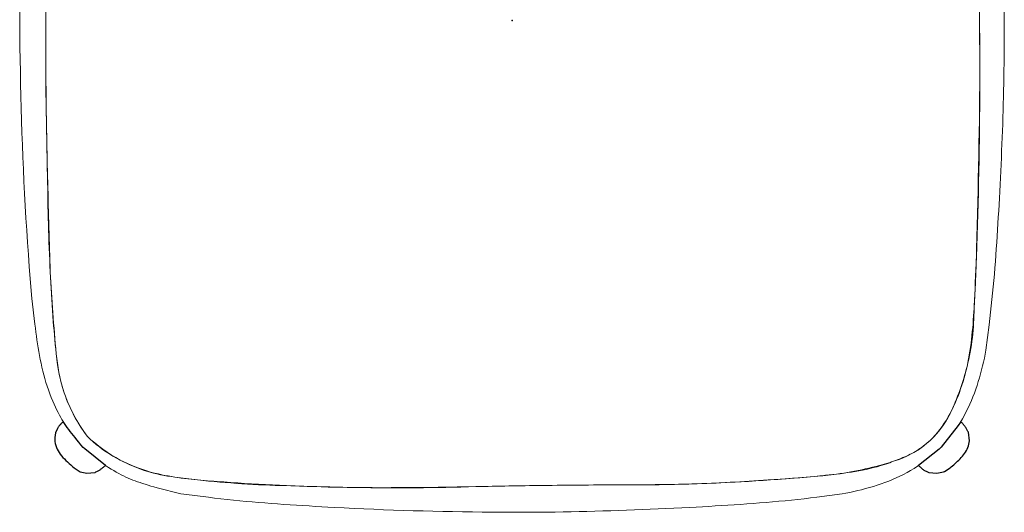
# Model space of a CAD drawing. Header units: metres. Extents: x -0.36 to 0.36, y -1.31 to 0.47.
# Tile 1 of 5: x -0.31 to 0.31, y -1.31 to -1. Entities that reach past the tile are written whole.
import ezdxf

# ---------------------------------------------------------------- set-up
doc = ezdxf.new("R2010")
doc.units = ezdxf.units.M
doc.header["$MEASUREMENT"] = 0
for name, color, linetype in [('72_VITRA_HRESID_D2_CH_FOOT', 7, 'Continuous'), ('72_VITRA_HRESID_D2SNAP', 7, 'Continuous'), ('72_VITRA_INSERT', 7, 'Continuous')]:
    doc.layers.add(name, color=color, linetype=linetype)
doc.layers.add('72_VITRA_HRESID_D2_CH_SEAT', color=7, linetype='Continuous', lineweight=5)

# ---------------------------------------------------------------- blocks, each defined once
blk = doc.blocks.new('72_VITRA_HRESID_D2_GRAND_RELAX_OTTOMAN_FOOT')
at = {"layer": '72_VITRA_HRESID_D2_CH_FOOT'}
for p, q in [((-0.276394, 0.284454), (-0.277763, 0.283308)), ((-0.275003, 0.285541), (-0.276394, 0.284454)), ((-0.273606, 0.286565), (-0.275003, 0.285541)), ((-0.27222, 0.287526), (-0.273606, 0.286565)), ((-0.27086, 0.288419), (-0.27222, 0.287526)), ((-0.270011, 0.288557), (-0.27086, 0.288419)), ((-0.269181, 0.288683), (-0.270011, 0.288557)), ((-0.268368, 0.288794), (-0.269181, 0.288683)), ((-0.267571, 0.288887), (-0.268368, 0.288794)), ((-0.266789, 0.28896), (-0.267571, 0.288887)), ((-0.266021, 0.289009), (-0.266789, 0.28896)), ((-0.265266, 0.289032), (-0.266021, 0.289009)), ((-0.264524, 0.289026), (-0.265266, 0.289032)), ((-0.263791, 0.288988), (-0.264524, 0.289026)), ((-0.263069, 0.288915), (-0.263791, 0.288988)), ((-0.262356, 0.288805), (-0.263069, 0.288915)), ((-0.26165, 0.288653), (-0.262356, 0.288805)), ((-0.260951, 0.288459), (-0.26165, 0.288653)), ((-0.260258, 0.288218), (-0.260951, 0.288459)), ((-0.259569, 0.287928), (-0.260258, 0.288218)), ((-0.258884, 0.287586), (-0.259569, 0.287928)), ((-0.258202, 0.28719), (-0.258884, 0.287586)), ((-0.257522, 0.286735), (-0.258202, 0.28719)), ((-0.256841, 0.286221), (-0.257522, 0.286735)), ((-0.25616, 0.285642), (-0.256841, 0.286221)), ((-0.25202, 0.280984), (-0.25616, 0.285642)), ((0.253608, 0.283861), (0.253414, 0.283477)), ((0.253867, 0.284241), (0.253608, 0.283861)), ((0.254184, 0.284615), (0.253867, 0.284241)), ((0.254553, 0.284983), (0.254184, 0.284615)), ((0.254965, 0.285343), (0.254553, 0.284983)), ((0.255415, 0.285694), (0.254965, 0.285343)), ((0.255893, 0.286035), (0.255415, 0.285694)), ((0.256395, 0.286364), (0.255893, 0.286035)), ((0.256912, 0.28668), (0.256395, 0.286364)), ((0.257438, 0.286982), (0.256912, 0.28668)), ((0.257964, 0.287269), (0.257438, 0.286982)), ((0.258485, 0.28754), (0.257964, 0.287269)), ((0.258993, 0.287792), (0.258485, 0.28754)), ((0.259481, 0.288026), (0.258993, 0.287792)), ((0.259942, 0.288239), (0.259481, 0.288026)), ((0.260368, 0.288431), (0.259942, 0.288239)), ((0.260753, 0.2886), (0.260368, 0.288431)), ((0.261089, 0.288745), (0.260753, 0.2886)), ((0.261625, 0.288798), (0.261089, 0.288745)), ((0.262145, 0.288854), (0.261625, 0.288798)), ((0.262649, 0.288913), (0.262145, 0.288854)), ((0.26314, 0.288972), (0.262649, 0.288913)), ((0.263619, 0.289029), (0.26314, 0.288972)), ((0.264089, 0.289083), (0.263619, 0.289029)), ((0.264549, 0.289132), (0.264089, 0.289083)), ((0.265004, 0.289174), (0.264549, 0.289132)), ((0.265453, 0.289206), (0.265004, 0.289174)), ((0.265899, 0.289227), (0.265453, 0.289206)), ((0.266344, 0.289236), (0.265899, 0.289227)), ((0.266789, 0.28923), (0.266344, 0.289236)), ((0.267236, 0.289206), (0.266789, 0.28923)), ((0.267687, 0.289165), (0.267236, 0.289206)), ((0.268143, 0.289103), (0.267687, 0.289165)), ((0.268606, 0.289018), (0.268143, 0.289103)), ((0.269077, 0.28891), (0.268606, 0.289018)), ((0.26956, 0.288775), (0.269077, 0.28891)), ((0.270054, 0.288612), (0.26956, 0.288775)), ((0.270562, 0.288419), (0.270054, 0.288612)), ((0.274155, 0.286132), (0.270562, 0.288419)), ((0.274903, 0.285469), (0.274155, 0.286132)), ((0.275678, 0.28479), (0.274903, 0.285469)), ((0.276472, 0.284094), (0.275678, 0.28479)), ((0.277279, 0.283382), (0.276472, 0.284094)), ((-0.282698, 0.278186), (-0.283716, 0.276784)), ((-0.281577, 0.279542), (-0.282698, 0.278186)), ((-0.28037, 0.28085), (-0.281577, 0.279542)), ((-0.279094, 0.282106), (-0.28037, 0.28085)), ((-0.277763, 0.283308), (-0.279094, 0.282106)), ((-0.268764, 0.267939), (-0.254405, 0.27946)), ((-0.254405, 0.27946), (-0.252266, 0.280836)), ((-0.252266, 0.280836), (-0.25202, 0.280984)), ((0.253414, 0.283477), (0.252478, 0.280507)), ((0.252478, 0.280507), (0.252652, 0.280394)), ((0.252652, 0.280394), (0.253879, 0.279556)), ((0.253879, 0.279556), (0.255089, 0.278694)), ((0.255089, 0.278694), (0.256296, 0.277799)), ((0.256296, 0.277799), (0.257514, 0.276867)), ((0.278092, 0.282651), (0.277279, 0.283382)), ((0.278905, 0.281902), (0.278092, 0.282651)), ((0.279711, 0.281134), (0.278905, 0.281902)), ((0.280502, 0.280345), (0.279711, 0.281134)), ((0.281271, 0.279535), (0.280502, 0.280345)), ((0.282013, 0.278702), (0.281271, 0.279535)), ((0.282721, 0.277847), (0.282013, 0.278702)), ((0.283387, 0.276968), (0.282721, 0.277847)), ((-0.285997, 0.272328), (-0.286446, 0.270769)), ((-0.285382, 0.273852), (-0.285997, 0.272328)), ((-0.284616, 0.275338), (-0.285382, 0.273852)), ((-0.283716, 0.276784), (-0.284616, 0.275338)), ((0.257514, 0.276867), (0.258757, 0.275892)), ((0.258757, 0.275892), (0.26004, 0.274866)), ((0.26004, 0.274866), (0.261376, 0.273785)), ((0.261376, 0.273785), (0.26278, 0.272641)), ((0.26278, 0.272641), (0.264266, 0.271428)), ((0.284004, 0.276065), (0.283387, 0.276968)), ((0.284567, 0.275136), (0.284004, 0.276065)), ((0.285068, 0.274181), (0.284567, 0.275136)), ((0.2855, 0.273199), (0.285068, 0.274181)), ((0.285856, 0.272189), (0.2855, 0.273199)), ((0.28613, 0.27115), (0.285856, 0.272189)), ((-0.286712, 0.269176), (-0.286779, 0.267554)), ((-0.286779, 0.267554), (-0.286632, 0.265904)), ((-0.286446, 0.270769), (-0.286712, 0.269176)), ((-0.286632, 0.265904), (-0.286254, 0.26423)), ((-0.272416, 0.264021), (-0.270633, 0.266004)), ((-0.270633, 0.266004), (-0.268764, 0.267939)), ((0.264266, 0.271428), (0.265848, 0.270142)), ((0.265848, 0.270142), (0.267541, 0.268774)), ((0.267541, 0.268774), (0.268543, 0.267772)), ((0.268543, 0.267772), (0.278851, 0.254725)), ((0.285915, 0.26392), (0.286405, 0.268983)), ((0.286315, 0.270082), (0.28613, 0.27115)), ((0.286405, 0.268983), (0.286315, 0.270082)), ((-0.286254, 0.26423), (-0.28563, 0.262533)), ((-0.28563, 0.262533), (-0.284742, 0.260817)), ((-0.284742, 0.260817), (-0.28458, 0.260554)), ((-0.28458, 0.260554), (-0.284407, 0.260295)), ((-0.284407, 0.260295), (-0.284225, 0.260037)), ((-0.284225, 0.260037), (-0.284034, 0.259783)), ((-0.284034, 0.259783), (-0.283834, 0.259531)), ((-0.283834, 0.259531), (-0.283628, 0.259282)), ((-0.283628, 0.259282), (-0.283416, 0.259036)), ((-0.277289, 0.257805), (-0.275742, 0.259919)), ((-0.275742, 0.259919), (-0.274118, 0.261992)), ((-0.274118, 0.261992), (-0.272416, 0.264021)), ((0.282883, 0.258862), (0.28322, 0.259242)), ((0.28322, 0.259242), (0.283551, 0.259629)), ((0.283551, 0.259629), (0.283871, 0.260023)), ((0.283871, 0.260023), (0.284179, 0.260425)), ((0.284179, 0.260425), (0.284472, 0.260834)), ((0.284472, 0.260834), (0.284748, 0.261252)), ((0.284748, 0.261252), (0.285005, 0.261677)), ((0.285005, 0.261677), (0.28524, 0.262109)), ((0.28524, 0.262109), (0.285451, 0.26255)), ((0.285451, 0.26255), (0.285635, 0.262998)), ((0.285635, 0.262998), (0.285791, 0.263455)), ((0.285791, 0.263455), (0.285915, 0.26392)), ((-0.283416, 0.259036), (-0.283198, 0.258792)), ((-0.283198, 0.258792), (-0.282976, 0.258551)), ((-0.282976, 0.258551), (-0.28275, 0.258312)), ((-0.28275, 0.258312), (-0.282522, 0.258077)), ((-0.282522, 0.258077), (-0.282292, 0.257844)), ((-0.282292, 0.257844), (-0.282062, 0.257614)), ((-0.282062, 0.257614), (-0.281831, 0.257386)), ((-0.281831, 0.257386), (-0.281601, 0.257162)), ((-0.281601, 0.257162), (-0.281373, 0.25694)), ((-0.281373, 0.25694), (-0.281147, 0.256721)), ((-0.281147, 0.256721), (-0.280925, 0.256505)), ((-0.280925, 0.256505), (-0.280708, 0.256291)), ((-0.280708, 0.256291), (-0.279268, 0.254861)), ((-0.279268, 0.254861), (-0.278763, 0.255649)), ((-0.278763, 0.255649), (-0.277289, 0.257805)), ((0.278851, 0.254725), (0.281166, 0.257072)), ((0.281166, 0.257072), (0.281505, 0.257416)), ((0.281505, 0.257416), (0.281849, 0.257767)), ((0.281849, 0.257767), (0.282195, 0.258125)), ((0.282195, 0.258125), (0.28254, 0.25849)), ((0.28254, 0.25849), (0.282883, 0.258862)), ((-0.282739, -0.252867), (-0.282924, -0.253056)), ((-0.282518, -0.252643), (-0.282739, -0.252867)), ((-0.282255, -0.252375), (-0.282518, -0.252643)), ((-0.281945, -0.252057), (-0.282255, -0.252375)), ((-0.281579, -0.25168), (-0.281945, -0.252057)), ((-0.281407, -0.2515), (-0.281579, -0.25168)), ((-0.281369, -0.251562), (-0.281407, -0.2515)), ((-0.280551, -0.25282), (-0.281369, -0.251562)), ((-0.279713, -0.254048), (-0.280551, -0.25282)), ((0.280741, -0.251887), (0.279396, -0.254018)), ((0.280969, -0.251502), (0.280741, -0.251887)), ((0.281116, -0.251655), (0.280969, -0.251502)), ((0.281454, -0.252011), (0.281116, -0.251655)), ((0.281782, -0.252365), (0.281454, -0.252011)), ((0.282099, -0.252716), (0.281782, -0.252365)), ((0.282407, -0.253068), (0.282099, -0.252716)), ((-0.286212, -0.258556), (-0.286503, -0.260036)), ((-0.285069, -0.255943), (-0.286212, -0.258556)), ((-0.284753, -0.255485), (-0.285069, -0.255943)), ((-0.284487, -0.255096), (-0.284753, -0.255485)), ((-0.284262, -0.254768), (-0.284487, -0.255096)), ((-0.284073, -0.254492), (-0.284262, -0.254768)), ((-0.283914, -0.25426), (-0.284073, -0.254492)), ((-0.283778, -0.254065), (-0.283914, -0.25426)), ((-0.283658, -0.253899), (-0.283778, -0.254065)), ((-0.283549, -0.253753), (-0.283658, -0.253899)), ((-0.283443, -0.25362), (-0.283549, -0.253753)), ((-0.283334, -0.253492), (-0.283443, -0.25362)), ((-0.283215, -0.253361), (-0.283334, -0.253492)), ((-0.283081, -0.253218), (-0.283215, -0.253361)), ((-0.282924, -0.253056), (-0.283081, -0.253218)), ((-0.278851, -0.255258), (-0.279713, -0.254048)), ((-0.277956, -0.256465), (-0.278851, -0.255258)), ((-0.277024, -0.257683), (-0.277956, -0.256465)), ((-0.276049, -0.258926), (-0.277024, -0.257683)), ((-0.275023, -0.260209), (-0.276049, -0.258926)), ((0.279396, -0.254018), (0.26871, -0.267543)), ((0.282705, -0.25342), (0.282407, -0.253068)), ((0.282995, -0.253774), (0.282705, -0.25342)), ((0.283277, -0.254133), (0.282995, -0.253774)), ((0.283551, -0.254496), (0.283277, -0.254133)), ((0.283818, -0.254866), (0.283551, -0.254496)), ((0.284078, -0.255244), (0.283818, -0.254866)), ((0.284332, -0.255632), (0.284078, -0.255244)), ((0.284581, -0.25603), (0.284332, -0.255632)), ((0.284824, -0.25644), (0.284581, -0.25603)), ((0.285062, -0.256863), (0.284824, -0.25644)), ((0.285295, -0.257302), (0.285062, -0.256863)), ((0.285525, -0.257757), (0.285295, -0.257302)), ((0.285751, -0.258229), (0.285525, -0.257757)), ((0.286405, -0.263619), (0.285751, -0.258229)), ((-0.286661, -0.261454), (-0.286693, -0.262815)), ((-0.286693, -0.262815), (-0.286605, -0.26412)), ((-0.286503, -0.260036), (-0.286661, -0.261454)), ((-0.286605, -0.26412), (-0.286405, -0.265375)), ((-0.273942, -0.261545), (-0.275023, -0.260209)), ((-0.272798, -0.262949), (-0.273942, -0.261545)), ((-0.271586, -0.264435), (-0.272798, -0.262949)), ((-0.270299, -0.266017), (-0.271586, -0.264435)), ((0.286133, -0.265761), (0.286316, -0.264705)), ((0.286316, -0.264705), (0.286405, -0.263619)), ((-0.286405, -0.265375), (-0.286099, -0.266583)), ((-0.286099, -0.266583), (-0.285695, -0.267748)), ((-0.285695, -0.267748), (-0.285199, -0.268872)), ((-0.285199, -0.268872), (-0.284618, -0.269961)), ((-0.284618, -0.269961), (-0.28396, -0.271017)), ((-0.28396, -0.271017), (-0.28323, -0.272044)), ((-0.268931, -0.26771), (-0.270299, -0.266017)), ((-0.26793, -0.268711), (-0.268931, -0.26771)), ((-0.254973, -0.27901), (-0.26793, -0.268711)), ((0.267374, -0.268878), (0.254566, -0.278998)), ((0.26871, -0.267543), (0.267374, -0.268878)), ((0.283422, -0.271529), (0.284032, -0.270632)), ((0.284032, -0.270632), (0.284588, -0.26971)), ((0.284588, -0.26971), (0.285082, -0.268763)), ((0.285082, -0.268763), (0.285509, -0.26779)), ((0.285509, -0.26779), (0.285861, -0.266789)), ((0.285861, -0.266789), (0.286133, -0.265761)), ((-0.28323, -0.272044), (-0.282437, -0.273047)), ((-0.282437, -0.273047), (-0.281586, -0.274028)), ((-0.281586, -0.274028), (-0.280686, -0.274991)), ((-0.280686, -0.274991), (-0.279742, -0.27594)), ((-0.279742, -0.27594), (-0.278761, -0.276879)), ((-0.278761, -0.276879), (-0.277752, -0.277811)), ((0.277397, -0.277891), (0.278199, -0.277167)), ((0.278199, -0.277167), (0.279, -0.276425)), ((0.279, -0.276425), (0.279794, -0.275663)), ((0.279794, -0.275663), (0.280575, -0.27488)), ((0.280575, -0.27488), (0.281334, -0.274076)), ((0.281334, -0.274076), (0.282067, -0.27325)), ((0.282067, -0.27325), (0.282765, -0.272401)), ((0.282765, -0.272401), (0.283422, -0.271529)), ((-0.277752, -0.277811), (-0.27672, -0.27874)), ((-0.27672, -0.27874), (-0.275672, -0.27967)), ((-0.275672, -0.27967), (-0.274616, -0.280605)), ((-0.274616, -0.280605), (-0.270696, -0.283055)), ((-0.270696, -0.283055), (-0.266613, -0.283871)), ((-0.266613, -0.283871), (-0.26155, -0.283381)), ((-0.26155, -0.283381), (-0.261387, -0.283381)), ((-0.261387, -0.283381), (-0.260871, -0.283134)), ((-0.260871, -0.283134), (-0.260386, -0.282892)), ((-0.260386, -0.282892), (-0.259928, -0.282654)), ((-0.259928, -0.282654), (-0.259495, -0.282418)), ((-0.259495, -0.282418), (-0.259084, -0.282182)), ((-0.259084, -0.282182), (-0.258692, -0.281946)), ((-0.258692, -0.281946), (-0.258315, -0.281707)), ((-0.258315, -0.281707), (-0.257952, -0.281464)), ((-0.257952, -0.281464), (-0.257599, -0.281215)), ((-0.257599, -0.281215), (-0.257252, -0.280959)), ((-0.257252, -0.280959), (-0.256911, -0.280695)), ((-0.256911, -0.280695), (-0.25657, -0.28042)), ((-0.25657, -0.28042), (-0.256228, -0.280133)), ((-0.256228, -0.280133), (-0.255882, -0.279833)), ((-0.255882, -0.279833), (-0.255528, -0.279518)), ((-0.255528, -0.279518), (-0.255164, -0.279187)), ((-0.255164, -0.279187), (-0.254973, -0.27901)), ((0.254566, -0.278998), (0.254814, -0.279247)), ((0.254814, -0.279247), (0.255178, -0.279604)), ((0.255178, -0.279604), (0.255548, -0.279958)), ((0.255548, -0.279958), (0.255925, -0.280308)), ((0.255925, -0.280308), (0.25631, -0.280652)), ((0.25631, -0.280652), (0.256701, -0.280986)), ((0.256701, -0.280986), (0.257101, -0.28131)), ((0.257101, -0.28131), (0.257508, -0.281621)), ((0.257508, -0.281621), (0.257924, -0.281916)), ((0.257924, -0.281916), (0.258349, -0.282195)), ((0.258349, -0.282195), (0.258782, -0.282453)), ((0.258782, -0.282453), (0.259224, -0.282691)), ((0.259224, -0.282691), (0.259676, -0.282904)), ((0.259676, -0.282904), (0.260137, -0.283092)), ((0.260137, -0.283092), (0.260608, -0.283252)), ((0.260608, -0.283252), (0.261089, -0.283381)), ((0.261089, -0.283381), (0.265989, -0.283871)), ((0.265989, -0.283871), (0.270236, -0.283055)), ((0.270236, -0.283055), (0.270726, -0.282891)), ((0.270726, -0.282891), (0.274319, -0.280605)), ((0.274319, -0.280605), (0.275055, -0.279951)), ((0.275055, -0.279951), (0.275818, -0.279282)), ((0.275818, -0.279282), (0.276601, -0.278595)), ((0.276601, -0.278595), (0.277397, -0.277891))]:
    blk.add_line(p, q, dxfattribs=at)
at = {"layer": '72_VITRA_HRESID_D2SNAP'}
blk.add_point((0, 0), dxfattribs=at)
blk = doc.blocks.new('72_VITRA_HRESID_D2_GRAND_RELAX_OTTOMAN_SEAT')
at = {"layer": '72_VITRA_HRESID_D2_CH_SEAT'}
for p, q in [((-0.292358, -0.004845), (-0.292354, 0.001164)), ((0.292753, 0.003287), (0.292837, -0.004034)), ((-0.292358, -0.004845), (-0.292363, -0.010853)), ((0.292837, -0.004034), (0.292894, -0.011355)), ((-0.292363, -0.010853), (-0.292327, -0.022868)), ((0.292894, -0.011355), (0.292924, -0.018677)), ((-0.292327, -0.022868), (-0.292251, -0.03488)), ((0.292924, -0.018677), (0.292931, -0.025999)), ((0.292931, -0.025999), (0.292914, -0.033322)), ((-0.292251, -0.03488), (-0.29214, -0.046888)), ((0.292914, -0.033322), (0.292875, -0.040645)), ((0.292817, -0.047968), (0.292875, -0.040645)), ((-0.29214, -0.046888), (-0.292099, -0.050527)), ((0.292741, -0.055291), (0.292817, -0.047968)), ((-0.292099, -0.050527), (-0.292053, -0.054166)), ((-0.292053, -0.054166), (-0.292002, -0.057804)), ((0.292647, -0.062614), (0.292741, -0.055291)), ((-0.292002, -0.057804), (-0.291946, -0.061443)), ((-0.291946, -0.061443), (-0.291886, -0.065081)), ((-0.291886, -0.065081), (-0.291821, -0.068719)), ((0.292537, -0.069937), (0.292647, -0.062614)), ((-0.291821, -0.068719), (-0.291754, -0.072357)), ((-0.291754, -0.072357), (-0.291682, -0.075995)), ((0.292414, -0.07726), (0.292537, -0.069937)), ((-0.291682, -0.075995), (-0.291608, -0.079633)), ((-0.291608, -0.079633), (-0.29153, -0.08327)), ((0.292278, -0.084583), (0.292414, -0.07726)), ((-0.29153, -0.08327), (-0.291449, -0.086908)), ((0.292131, -0.091905), (0.292278, -0.084583)), ((-0.291449, -0.086908), (-0.291367, -0.090546)), ((-0.291367, -0.090546), (-0.291282, -0.094184)), ((0.291975, -0.099227), (0.292131, -0.091905)), ((-0.291282, -0.094184), (-0.291195, -0.097821)), ((-0.291195, -0.097821), (-0.291106, -0.101459)), ((-0.291106, -0.101459), (-0.291016, -0.105097)), ((0.29181, -0.106549), (0.291975, -0.099227)), ((-0.291016, -0.105097), (-0.290925, -0.108734)), ((-0.290925, -0.108734), (-0.290833, -0.112372)), ((0.291639, -0.11387), (0.29181, -0.106549)), ((-0.290833, -0.112372), (-0.29074, -0.11601)), ((-0.29074, -0.11601), (-0.290647, -0.119648)), ((0.291462, -0.12119), (0.291639, -0.11387)), ((-0.290647, -0.119648), (-0.290559, -0.123102)), ((-0.290559, -0.123102), (-0.290471, -0.126558)), ((0.291282, -0.12851), (0.291462, -0.12119)), ((-0.290471, -0.126558), (-0.290381, -0.130014)), ((0.2911, -0.135829), (0.291282, -0.12851)), ((-0.290381, -0.130014), (-0.29029, -0.13347)), ((-0.29029, -0.13347), (-0.290195, -0.136927)), ((-0.290195, -0.136927), (-0.290095, -0.140384)), ((-0.290095, -0.140384), (-0.28999, -0.143841)), ((0.290917, -0.143148), (0.2911, -0.135829)), ((-0.28999, -0.143841), (-0.289878, -0.147299)), ((-0.289878, -0.147299), (-0.289758, -0.150756)), ((0.290776, -0.148363), (0.290825, -0.146625)), ((0.290825, -0.146625), (0.290872, -0.144887)), ((0.290872, -0.144887), (0.290917, -0.143148)), ((-0.289758, -0.150756), (-0.28963, -0.154212)), ((-0.28963, -0.154212), (-0.289492, -0.157668)), ((0.290612, -0.153575), (0.290552, -0.155311)), ((0.290669, -0.151838), (0.290612, -0.153575)), ((0.290723, -0.150101), (0.290669, -0.151838)), ((0.290776, -0.148363), (0.290723, -0.150101)), ((-0.289343, -0.161124), (-0.289492, -0.157668)), ((0.290424, -0.158783), (0.290355, -0.160519)), ((0.290489, -0.157047), (0.290424, -0.158783)), ((0.290552, -0.155311), (0.290489, -0.157047)), ((-0.289183, -0.164579), (-0.289343, -0.161124)), ((-0.289009, -0.168033), (-0.289183, -0.164579)), ((0.290132, -0.165726), (0.290051, -0.167462)), ((0.290209, -0.163991), (0.290132, -0.165726)), ((0.290284, -0.162255), (0.290209, -0.163991)), ((0.290355, -0.160519), (0.290284, -0.162255)), ((-0.288821, -0.171486), (-0.289009, -0.168033)), ((-0.288617, -0.174938), (-0.288821, -0.171486)), ((0.28979, -0.172669), (0.289696, -0.174405)), ((0.28988, -0.170933), (0.28979, -0.172669)), ((0.289967, -0.169198), (0.28988, -0.170933)), ((0.290051, -0.167462), (0.289967, -0.169198)), ((-0.288398, -0.178388), (-0.288617, -0.174938)), ((-0.288162, -0.181838), (-0.288398, -0.178388)), ((0.289497, -0.177878), (0.289349, -0.18035)), ((0.289598, -0.176142), (0.289497, -0.177878)), ((0.289696, -0.174405), (0.289598, -0.176142)), ((-0.287906, -0.185285), (-0.288162, -0.181838)), ((0.289031, -0.185281), (0.289194, -0.182817)), ((0.289194, -0.182817), (0.289349, -0.18035)), ((-0.287632, -0.188731), (-0.287906, -0.185285)), ((-0.287402, -0.191546), (-0.287632, -0.188731)), ((0.288465, -0.192648), (0.28867, -0.190196)), ((0.28867, -0.190196), (0.288858, -0.187741)), ((0.288858, -0.187741), (0.289031, -0.185281)), ((-0.287172, -0.194394), (-0.287402, -0.191546)), ((-0.286934, -0.197268), (-0.287172, -0.194394)), ((-0.286683, -0.200165), (-0.286934, -0.197268)), ((0.287997, -0.197537), (0.288242, -0.195095)), ((0.288242, -0.195095), (0.288465, -0.192648)), ((-0.286413, -0.20308), (-0.286683, -0.200165)), ((-0.286117, -0.206007), (-0.286413, -0.20308)), ((0.287105, -0.204838), (0.287431, -0.202409)), ((0.287431, -0.202409), (0.287728, -0.199976)), ((0.287728, -0.199976), (0.287997, -0.197537)), ((-0.285791, -0.208941), (-0.286117, -0.206007)), ((-0.285791, -0.208941), (-0.285427, -0.211878)), ((0.285923, -0.212095), (0.286354, -0.209681)), ((0.286354, -0.209681), (0.286747, -0.207262)), ((0.286747, -0.207262), (0.287105, -0.204838)), ((-0.285427, -0.211878), (-0.285019, -0.214812)), ((-0.285019, -0.214812), (-0.284563, -0.217739)), ((0.284938, -0.216907), (0.285452, -0.214504)), ((0.285452, -0.214504), (0.285923, -0.212095)), ((-0.284563, -0.217739), (-0.28405, -0.220654)), ((-0.28405, -0.220654), (-0.283476, -0.223551)), ((0.283771, -0.221698), (0.283113, -0.224086)), ((0.284378, -0.219306), (0.283771, -0.221698)), ((0.284938, -0.216907), (0.284378, -0.219306)), ((-0.283476, -0.223551), (-0.282835, -0.226426)), ((-0.282835, -0.226426), (-0.28212, -0.229273)), ((0.282401, -0.226467), (0.281676, -0.228742)), ((0.283113, -0.224086), (0.282401, -0.226467)), ((0.280113, -0.23327), (0.27927, -0.235516)), ((0.280914, -0.23101), (0.280113, -0.23327)), ((0.281676, -0.228742), (0.280914, -0.23101)), ((0.277447, -0.239956), (0.276461, -0.242142)), ((0.278382, -0.237746), (0.277447, -0.239956)), ((0.27927, -0.235516), (0.278382, -0.237746)), ((0.273176, -0.248519), (0.274328, -0.246427)), ((0.275422, -0.2443), (0.274328, -0.246427)), ((0.276461, -0.242142), (0.275422, -0.2443)), ((0.269342, -0.254548), (0.270686, -0.252583)), ((0.270686, -0.252583), (0.271963, -0.250572)), ((0.271963, -0.250572), (0.273176, -0.248519)), ((0.264888, -0.260131), (0.266446, -0.258325)), ((0.266446, -0.258325), (0.26793, -0.256463)), ((0.26793, -0.256463), (0.269342, -0.254548)), ((-0.264594, -0.262467), (-0.266419, -0.260704)), ((-0.262701, -0.264177), (-0.264594, -0.262467)), ((-0.26075, -0.265827), (-0.262701, -0.264177)), ((0.257857, -0.266708), (0.259739, -0.265167)), ((0.259739, -0.265167), (0.261537, -0.263555)), ((0.261537, -0.263555), (0.263252, -0.261875)), ((0.263252, -0.261875), (0.264888, -0.260131)), ((-0.258744, -0.267415), (-0.26075, -0.265827)), ((-0.256686, -0.268943), (-0.258744, -0.267415)), ((-0.254579, -0.270409), (-0.256686, -0.268943)), ((-0.252426, -0.271814), (-0.254579, -0.270409)), ((0.250428, -0.27146), (0.251532, -0.270862)), ((0.251532, -0.270862), (0.252624, -0.270239)), ((0.252624, -0.270239), (0.253702, -0.269591)), ((0.253702, -0.269591), (0.254765, -0.268915)), ((0.254765, -0.268915), (0.255812, -0.26821)), ((0.255812, -0.26821), (0.256843, -0.267475)), ((0.256843, -0.267475), (0.257857, -0.266708)), ((-0.250231, -0.273158), (-0.252426, -0.271814)), ((-0.247996, -0.274439), (-0.250231, -0.273158)), ((-0.245725, -0.275659), (-0.247996, -0.274439)), ((-0.245725, -0.275659), (-0.24342, -0.276817)), ((-0.24342, -0.276817), (-0.241085, -0.277912)), ((0.236504, -0.277305), (0.235316, -0.277728)), ((0.237691, -0.276878), (0.236504, -0.277305)), ((0.238876, -0.276445), (0.237691, -0.276878)), ((0.238876, -0.276445), (0.240059, -0.276005)), ((0.240059, -0.276005), (0.241238, -0.275556)), ((0.241238, -0.275556), (0.242412, -0.275097)), ((0.242412, -0.275097), (0.243581, -0.274626)), ((0.243581, -0.274626), (0.244744, -0.274141)), ((0.244744, -0.274141), (0.245899, -0.273641)), ((0.245899, -0.273641), (0.247046, -0.273124)), ((0.247046, -0.273124), (0.248184, -0.27259)), ((0.248184, -0.27259), (0.249311, -0.272035)), ((0.249311, -0.272035), (0.250428, -0.27146)), ((-0.241085, -0.277912), (-0.238723, -0.278945)), ((-0.238723, -0.278945), (-0.236336, -0.279915)), ((-0.236336, -0.279915), (-0.233928, -0.280822)), ((-0.233928, -0.280822), (-0.231503, -0.281666)), ((-0.231503, -0.281666), (-0.229061, -0.282446)), ((-0.229061, -0.282446), (-0.226608, -0.283164)), ((-0.226608, -0.283164), (-0.224147, -0.283817)), ((0.210189, -0.28357), (0.20785, -0.283895)), ((0.212525, -0.283218), (0.210189, -0.28357)), ((0.214856, -0.282839), (0.212525, -0.283218)), ((0.21718, -0.282429), (0.214856, -0.282839)), ((0.219496, -0.281986), (0.21718, -0.282429)), ((0.221801, -0.281507), (0.219496, -0.281986)), ((0.224094, -0.28099), (0.221801, -0.281507)), ((0.226374, -0.280431), (0.224094, -0.28099)), ((0.228637, -0.279827), (0.226374, -0.280431)), ((0.230883, -0.279178), (0.228637, -0.279827)), ((0.23311, -0.278479), (0.230883, -0.279178)), ((0.235316, -0.277728), (0.23311, -0.278479)), ((-0.224147, -0.283817), (-0.221679, -0.284407)), ((-0.221679, -0.284407), (-0.219667, -0.284845)), ((-0.219667, -0.284845), (-0.217648, -0.285255)), ((-0.217648, -0.285255), (-0.215623, -0.285637)), ((-0.215623, -0.285637), (-0.213592, -0.285993)), ((-0.213592, -0.285993), (-0.211557, -0.286325)), ((-0.209517, -0.286634), (-0.211557, -0.286325)), ((-0.207474, -0.286922), (-0.209517, -0.286634)), ((-0.205426, -0.287189), (-0.207474, -0.286922)), ((-0.203376, -0.287439), (-0.205426, -0.287189)), ((-0.201323, -0.287672), (-0.203376, -0.287439)), ((-0.199269, -0.287889), (-0.201323, -0.287672)), ((-0.197213, -0.288093), (-0.199269, -0.287889)), ((-0.197213, -0.288093), (-0.195156, -0.288285)), ((-0.195156, -0.288285), (-0.193098, -0.288466)), ((-0.193098, -0.288466), (-0.191041, -0.288638)), ((-0.191041, -0.288638), (-0.188984, -0.288802)), ((-0.188984, -0.288802), (-0.186928, -0.288961)), ((-0.186928, -0.288961), (-0.184873, -0.289115)), ((-0.184873, -0.289115), (-0.182821, -0.289266)), ((-0.182821, -0.289266), (-0.180771, -0.289416)), ((-0.180771, -0.289416), (-0.176425, -0.289726)), ((-0.176425, -0.289726), (-0.172077, -0.290021)), ((0.127724, -0.290055), (0.130685, -0.289913)), ((0.130685, -0.289913), (0.133645, -0.289764)), ((0.133645, -0.289764), (0.136604, -0.289608)), ((0.136604, -0.289608), (0.139564, -0.289446)), ((0.139564, -0.289446), (0.142522, -0.289277)), ((0.142522, -0.289277), (0.145481, -0.289103)), ((0.145481, -0.289103), (0.148438, -0.288924)), ((0.148438, -0.288924), (0.151395, -0.28874)), ((0.151395, -0.28874), (0.154352, -0.288551)), ((0.154352, -0.288551), (0.157308, -0.288359)), ((0.157308, -0.288359), (0.160263, -0.288164)), ((0.160263, -0.288164), (0.171534, -0.287412)), ((0.171534, -0.287412), (0.189232, -0.28591)), ((0.189232, -0.28591), (0.191533, -0.285691)), ((0.191533, -0.285691), (0.193845, -0.285467)), ((0.193845, -0.285467), (0.196166, -0.285238)), ((0.196166, -0.285238), (0.198495, -0.284999)), ((0.198495, -0.284999), (0.20083, -0.284747)), ((0.20083, -0.284747), (0.203168, -0.284482)), ((0.205509, -0.284199), (0.203168, -0.284482)), ((0.20785, -0.283895), (0.205509, -0.284199)), ((-0.172077, -0.290021), (-0.167726, -0.290302)), ((-0.167726, -0.290302), (-0.163373, -0.290568)), ((-0.163373, -0.290568), (-0.159018, -0.290821)), ((-0.159018, -0.290821), (-0.154661, -0.291058)), ((-0.154661, -0.291058), (-0.150303, -0.291282)), ((-0.150303, -0.291282), (-0.145944, -0.291491)), ((-0.145944, -0.291491), (-0.141583, -0.291686)), ((-0.137222, -0.291867), (-0.141583, -0.291686)), ((-0.13286, -0.292034), (-0.137222, -0.291867)), ((-0.128498, -0.292187), (-0.13286, -0.292034)), ((-0.124136, -0.292327), (-0.128498, -0.292187)), ((-0.119773, -0.292452), (-0.124136, -0.292327)), ((-0.115411, -0.292564), (-0.119773, -0.292452)), ((-0.11105, -0.292663), (-0.115411, -0.292564)), ((-0.106689, -0.292748), (-0.11105, -0.292663)), ((-0.102329, -0.292819), (-0.106689, -0.292748)), ((-0.097971, -0.292878), (-0.102329, -0.292819)), ((-0.097971, -0.292878), (-0.093613, -0.292922)), ((-0.093613, -0.292922), (-0.087723, -0.292963)), ((-0.087723, -0.292963), (-0.08183, -0.292981)), ((-0.08183, -0.292981), (-0.075935, -0.29298)), ((-0.075935, -0.29298), (-0.070038, -0.29296)), ((-0.070038, -0.29296), (-0.064139, -0.292924)), ((-0.064139, -0.292924), (-0.058239, -0.292873)), ((-0.058239, -0.292873), (-0.052338, -0.292808)), ((-0.052338, -0.292808), (-0.046436, -0.292732)), ((-0.046436, -0.292732), (-0.040534, -0.292646)), ((-0.040534, -0.292646), (-0.034632, -0.292552)), ((-0.034632, -0.292552), (-0.02873, -0.292451)), ((-0.02873, -0.292451), (-0.022829, -0.292345)), ((-0.01693, -0.292236), (-0.022829, -0.292345)), ((-0.011032, -0.292126), (-0.01693, -0.292236)), ((-0.005136, -0.292015), (-0.011032, -0.292126)), ((0.000758, -0.291907), (-0.005136, -0.292015)), ((0.00665, -0.291802), (0.000758, -0.291907)), ((0.012538, -0.291702), (0.00665, -0.291802)), ((0.018423, -0.291609), (0.012538, -0.291702)), ((0.018423, -0.291609), (0.024305, -0.291524)), ((0.024305, -0.291524), (0.028143, -0.291476)), ((0.028143, -0.291476), (0.031981, -0.291434)), ((0.031981, -0.291434), (0.03582, -0.291398)), ((0.03582, -0.291398), (0.039658, -0.291368)), ((0.039658, -0.291368), (0.043497, -0.291342)), ((0.043497, -0.291342), (0.044449, -0.291336)), ((0.047335, -0.291319), (0.044449, -0.291336)), ((0.051174, -0.291299), (0.047335, -0.291319)), ((0.055012, -0.291281), (0.051174, -0.291299)), ((0.058851, -0.291264), (0.055012, -0.291281)), ((0.06269, -0.291247), (0.058851, -0.291264)), ((0.066528, -0.29123), (0.06269, -0.291247)), ((0.070367, -0.291212), (0.066528, -0.29123)), ((0.070367, -0.291212), (0.074205, -0.291191)), ((0.074205, -0.291191), (0.078044, -0.291168)), ((0.078044, -0.291168), (0.081882, -0.29114)), ((0.081882, -0.29114), (0.08572, -0.291108)), ((0.08572, -0.291108), (0.089559, -0.291071)), ((0.089559, -0.291071), (0.093397, -0.291028)), ((0.093397, -0.291028), (0.097235, -0.290977)), ((0.097235, -0.290977), (0.101073, -0.290919)), ((0.101073, -0.290919), (0.104034, -0.290865)), ((0.104034, -0.290865), (0.106996, -0.290799)), ((0.106996, -0.290799), (0.108942, -0.290749)), ((0.109957, -0.290722), (0.108942, -0.290749)), ((0.112919, -0.290635), (0.109957, -0.290722)), ((0.115881, -0.290537), (0.112919, -0.290635)), ((0.115881, -0.290537), (0.118842, -0.29043)), ((0.118842, -0.29043), (0.121803, -0.290314)), ((0.121803, -0.290314), (0.124764, -0.290188)), ((0.124764, -0.290188), (0.127724, -0.290055))]:
    blk.add_line(p, q, dxfattribs=at)
for points in [[(-0.26793, -0.268711), (-0.254906, -0.279064), (-0.253096, -0.28023), (-0.251369, -0.281312), (-0.249713, -0.282314), (-0.248118, -0.283243), (-0.246575, -0.284105), (-0.245073, -0.284906), (-0.2436, -0.285652), (-0.242148, -0.286348), (-0.240706, -0.287002), (-0.239262, -0.287619), (-0.237808, -0.288205), (-0.236332, -0.288766), (-0.234825, -0.289309), (-0.233275, -0.289838), (-0.231673, -0.290362), (-0.230008, -0.290884), (-0.22827, -0.291412), (-0.226449, -0.291952), (-0.224534, -0.292509), (-0.222514, -0.293089), (-0.207654, -0.296763), (-0.205817, -0.297097), (-0.190456, -0.299017), (-0.186528, -0.299496), (-0.182596, -0.299951), (-0.178662, -0.300384), (-0.174725, -0.300796), (-0.170786, -0.301187), (-0.166845, -0.30156), (-0.162901, -0.301914), (-0.158956, -0.302252), (-0.155009, -0.302573), (-0.151061, -0.30288), (-0.147111, -0.303173), (-0.143161, -0.303453), (-0.139209, -0.303722), (-0.135257, -0.30398), (-0.131305, -0.304229), (-0.127353, -0.304469), (-0.1234, -0.304702), (-0.119448, -0.304929), (-0.115497, -0.305151), (-0.111546, -0.305369), (-0.105366, -0.305696), (-0.099187, -0.306002), (-0.093008, -0.306289), (-0.086829, -0.306554), (-0.080651, -0.306801), (-0.074472, -0.307028), (-0.068293, -0.307237), (-0.062114, -0.307427), (-0.055935, -0.307599), (-0.049755, -0.307755), (-0.043575, -0.307893), (-0.037395, -0.308015), (-0.031214, -0.308121), (-0.025032, -0.308211), (-0.018849, -0.308286), (-0.012666, -0.308347), (-0.006482, -0.308393), (-0.000296, -0.308425), (0.00589, -0.308445), (0.012078, -0.308451), (0.017037, -0.308392), (0.021995, -0.308325), (0.026952, -0.30825), (0.031908, -0.308165), (0.036864, -0.308071), (0.041819, -0.307967), (0.046774, -0.307853), (0.051728, -0.30773), (0.056681, -0.307596), (0.061634, -0.307451), (0.066587, -0.307296), (0.07154, -0.30713), (0.076492, -0.306952), (0.081444, -0.306762), (0.086396, -0.306561), (0.091348, -0.306348), (0.0963, -0.306122), (0.101252, -0.305884), (0.106204, -0.305633), (0.111157, -0.305369), (0.115142, -0.305149), (0.119127, -0.304926), (0.123114, -0.304697), (0.127099, -0.304462), (0.131086, -0.304219), (0.135071, -0.303968), (0.139057, -0.303708), (0.143041, -0.303436), (0.147025, -0.303153), (0.151008, -0.302857), (0.154989, -0.302546), (0.15897, -0.302221), (0.162948, -0.301879), (0.166925, -0.30152), (0.170899, -0.301141), (0.174872, -0.300744), (0.178842, -0.300325), (0.182809, -0.299885), (0.186773, -0.299421), (0.190735, -0.298933), (0.206597, -0.29693), (0.209044, -0.29646), (0.211499, -0.295958), (0.213959, -0.295422), (0.216423, -0.294851), (0.218885, -0.294242), (0.221345, -0.293595), (0.223798, -0.292908), (0.226243, -0.292179), (0.228676, -0.291407), (0.231094, -0.290589), (0.233495, -0.289724), (0.235876, -0.288811), (0.238233, -0.287848), (0.240565, -0.286833), (0.242868, -0.285765), (0.245139, -0.284641), (0.247375, -0.283461), (0.249574, -0.282223), (0.251734, -0.280925), (0.253849, -0.279565), (0.267374, -0.268878), (0.26871, -0.267543), (0.279396, -0.254018), (0.280741, -0.251887), (0.282027, -0.249717), (0.283257, -0.247512), (0.28443, -0.245274), (0.285548, -0.243004), (0.286614, -0.240705), (0.287628, -0.23838), (0.288591, -0.23603), (0.289506, -0.233658), (0.290374, -0.231266), (0.291195, -0.228857), (0.291972, -0.226432), (0.292706, -0.223995), (0.293399, -0.221547), (0.294051, -0.21909), (0.294665, -0.216628), (0.295241, -0.214162), (0.295781, -0.211695), (0.296287, -0.209228), (0.29676, -0.206764), (0.298764, -0.190819), (0.299249, -0.186861), (0.299711, -0.1829), (0.300149, -0.178936), (0.300567, -0.17497), (0.300964, -0.171002), (0.301342, -0.167031), (0.301701, -0.163059), (0.302043, -0.159085), (0.302369, -0.155109), (0.30268, -0.151132), (0.302977, -0.147153), (0.303261, -0.143174), (0.303533, -0.139193), (0.303795, -0.135212), (0.304046, -0.131231), (0.304289, -0.127249), (0.304524, -0.123267), (0.304753, -0.119285), (0.304976, -0.115304), (0.305195, -0.111322), (0.305421, -0.107102), (0.305641, -0.102882), (0.305853, -0.098661), (0.306058, -0.094439), (0.306254, -0.090217), (0.306443, -0.085995), (0.306624, -0.081772), (0.306796, -0.07755), (0.306959, -0.073326), (0.307114, -0.069103), (0.307259, -0.064879), (0.307395, -0.060654), (0.307521, -0.05643), (0.307638, -0.052205), (0.307744, -0.04798), (0.30784, -0.043755), (0.307925, -0.039529), (0.307999, -0.035303), (0.308063, -0.031077), (0.308114, -0.026851), (0.308281, -0.011573), (0.308114, -0.000219), (0.308114, 0.000282), (0.308281, 0.011636)], [(-0.30867, 0.00813), (-0.30867, -0.001388), (-0.308592, -0.009054), (-0.308496, -0.016718), (-0.308381, -0.02438), (-0.308245, -0.032039), (-0.308089, -0.039697), (-0.30791, -0.047352), (-0.307709, -0.055006), (-0.307485, -0.062659), (-0.307236, -0.07031), (-0.306963, -0.07796), (-0.306663, -0.085608), (-0.306337, -0.093256), (-0.305984, -0.100904), (-0.305603, -0.10855), (-0.305192, -0.116197), (-0.304752, -0.123843), (-0.304282, -0.131489), (-0.30378, -0.139136), (-0.303245, -0.146782), (-0.302678, -0.15443), (-0.301156, -0.174372), (-0.299153, -0.190485), (-0.298844, -0.192936), (-0.298524, -0.195389), (-0.29819, -0.197844), (-0.297841, -0.200298), (-0.297474, -0.202752), (-0.297085, -0.205204), (-0.296672, -0.207652), (-0.296233, -0.210096), (-0.295765, -0.212535), (-0.295266, -0.214966), (-0.294732, -0.21739), (-0.294162, -0.219804), (-0.293552, -0.222208), (-0.292901, -0.224602), (-0.292204, -0.226982), (-0.291461, -0.229349), (-0.290669, -0.231701), (-0.289823, -0.234037), (-0.288924, -0.236356), (-0.287966, -0.238656), (-0.287079, -0.240677), (-0.286222, -0.242554), (-0.285389, -0.244299), (-0.284574, -0.245928), (-0.283771, -0.247454), (-0.282973, -0.248893), (-0.282175, -0.250257), (-0.281369, -0.251562), (-0.280551, -0.25282), (-0.279713, -0.254048), (-0.278851, -0.255258), (-0.277956, -0.256465), (-0.277024, -0.257683), (-0.276049, -0.258926), (-0.275023, -0.260209), (-0.273942, -0.261545), (-0.272798, -0.262949), (-0.271586, -0.264435), (-0.270299, -0.266017), (-0.268931, -0.26771), (-0.26793, -0.268711)]]:
    blk.add_lwpolyline(points, dxfattribs=at)
for centre, radius, start, end in [((2.761182, -0.013124), 3.053552, 178.6042373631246, 179.8446336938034), ((-2.954468, -0.03404), 3.24735, 359.8834603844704, 1.174620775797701), ((2.761182, -0.013124), 3.053552, 179.8446336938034, 181.5894620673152), ((-2.492281, -0.040229), 2.785157, 357.7749008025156, 359.9914453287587), ((0.984097, -0.091495), 1.275307, 180.2842069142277, 182.9743010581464), ((-2.492281, -0.040229), 2.785157, 357.116246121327, 357.7749184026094), ((0.984097, -0.091495), 1.275307, 182.9743186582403, 185.2839688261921), ((0.137461, -0.180569), 0.151887, 346.158084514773, 0.082849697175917), ((-0.18765, -0.201719), 0.098406, 184.2087959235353, 216.8272832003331), ((0.137461, -0.180569), 0.151887, 334.3042179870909, 346.158084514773), ((-0.18765, -0.201719), 0.098406, 196.2603504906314, 216.8272435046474), ((0.222503, -0.221165), 0.057654, 286.498263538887, 334.0134243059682), ((-0.200743, -0.191621), 0.095319, 226.4481789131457, 241.841664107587), ((-0.200743, -0.191621), 0.095319, 241.841646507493, 263.4855282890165), ((0.174559, -0.074009), 0.212408, 277.7406785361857, 287.6258620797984), ((-0.130503, 0.312318), 0.604105, 262.2892100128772, 263.6600115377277), ((-0.130503, 0.312318), 0.604105, 263.6600512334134, 268.949024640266), ((0.074828, 0.9438249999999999), 1.235045, 271.9048566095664, 275.3150441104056), ((0.174559, -0.074009), 0.212408, 273.961202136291, 277.7406609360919), ((-0.072625, 1.433317), 1.726381, 267.7107658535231, 269.1588020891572), ((-0.072625, 1.433317), 1.726381, 269.1587844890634, 271.6528697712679), ((0.079286, -4.856089), 4.564886, 90.7639632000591, 91.28180245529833), ((0.079286, -4.856089), 4.564886, 90.4372626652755, 90.7639632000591), ((0.079286, -4.856089), 4.564886, 90.11193722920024, 90.4372626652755), ((0.074828, 0.9438249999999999), 1.235045, 269.7930487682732, 271.5827970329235), ((0.074828, 0.9438249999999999), 1.235045, 271.5828146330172, 271.9048742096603)]:
    blk.add_arc(centre, radius, start, end, dxfattribs=at)
at = {"layer": '72_VITRA_HRESID_D2SNAP'}
blk.add_point((0, 0), dxfattribs=at)
blk = doc.blocks.new('72vitra_hresid240A6F38476534593B637198892B368A9')
for name in ['72_VITRA_HRESID_D2_GRAND_RELAX_OTTOMAN_SEAT', '72_VITRA_HRESID_D2_GRAND_RELAX_OTTOMAN_FOOT']:
    blk.add_blockref(name, (1.653e-05, -1.00004715))
blk = doc.blocks.new('XCAD033500E509B5AD43B5A88220323C46059A')
at = {"color": 7}
blk.add_blockref('72vitra_hresid240A6F38476534593B637198892B368A9', (0, 0), dxfattribs=at)

msp = doc.modelspace()

# ---------------------------------------------------------------- block references
at = {"layer": '72_VITRA_INSERT'}
msp.add_blockref('XCAD033500E509B5AD43B5A88220323C46059A', (0, 0), dxfattribs=at)

doc.saveas('drawing.dxf')
